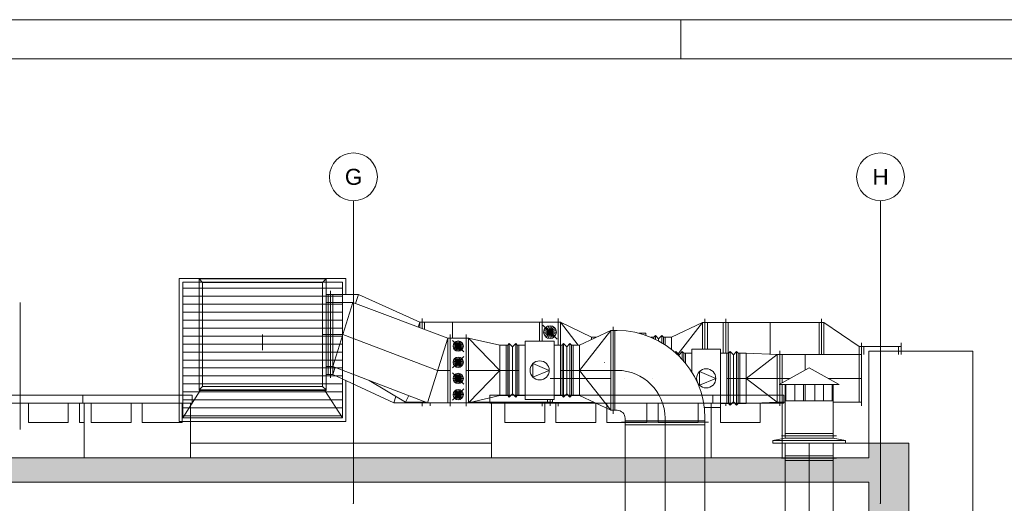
# Paper-space layout 'A-42 PRZEKRÓJ A-A' of a CAD drawing. Header units: millimetres. Extents: x 0 to 1114, y -5 to 726.
# Tile 90 of 92: x 437 to 561, y 533 to 594. Entities that reach past the tile are written whole.
import ezdxf
from ezdxf.xclip import XClip

# ---------------------------------------------------------------- set-up
doc = ezdxf.new("R2010")
doc.units = ezdxf.units.MM
doc.header["$MEASUREMENT"] = 0
doc.header["$XCLIPFRAME"] = 0
for name, pattern in [('DASHDOT', [254, 127, -63.5, 0, -63.5]), ('DASHDOTX2', [1000, 500, -250, 0, -250]), ('DASHED', [2000, 1000, -1000])]:
    doc.linetypes.add(name, pattern=pattern)
for name, color, linetype, lineweight in [('A_Arkusz_Nr_pióra__1', 7, 'Continuous', 20), ('A_strop_Nr_pióra__1', 7, 'Continuous', 20), ('A_ściany_Nr_pióra__1', 7, 'Continuous', 20)]:
    doc.layers.add(name, color=color, linetype=linetype, lineweight=lineweight)
for name, color, linetype, lineweight, true_color in [('A_Arkusz_Nr_pióra__237', 7, 'Continuous', 5, 0x343434), ('A_dach_Nr_pióra__9', 7, 'Continuous', 13, 0xadadad), ('A_osie_Nr_pióra__16', 7, 'Continuous', 5, 0x0f0f0f), ('A_osie_Nr_pióra__76', 7, 'Continuous', 5, 0x2d2d2d), ('A_sanitarne_Nr_pióra__6', 7, 'Continuous', 13, 0xa9a9a9), ('A_strop_Nr_pióra__9', 7, 'Continuous', 13, 0xadadad), ('A_widok_Nr_pióra__9', 7, 'Continuous', 13, 0xadadad)]:
    doc.layers.add(name, color=color, linetype=linetype, lineweight=lineweight, true_color=true_color)
doc.layers.add('A_schody', color=7, linetype='Continuous')
doc.styles.add('STYL_AUTOMATYCZNY_1', font='arial.ttf')

# ---------------------------------------------------------------- blocks, each defined once
blk = doc.blocks.new('Rysunek_1_1', base_point=(-1560.28, -148.91))
at = {"layer": 'A_schody', "linetype": 'Continuous', "lineweight": 0, "true_color": 0x000000}
h = blk.add_hatch(color=18, dxfattribs=at)
h.paths.add_polyline_path([(81.69, 140.93), (175.42, 140.93), (226.24, 140.93), (306.91, 140.93), (548.59, 140.93), (548.59, 244.87), (543.57, 244.87), (543.57, 243.12), (527.62, 243.12), (527.62, 243.65), (527.77, 243.65), (527.77, 244.65), (524.68, 244.65), (524.68, 245.19), (524.83, 245.19), (524.83, 246.19), (521.73, 246.19), (521.73, 246.72), (521.88, 246.72), (521.88, 247.72), (518.79, 247.72), (518.79, 248.25), (518.94, 248.25), (518.94, 249.25), (515.85, 249.25), (515.85, 249.78), (516, 249.78), (516, 250.78), (512.91, 250.78), (512.91, 251.32), (513.06, 251.32), (513.06, 252.32), (509.97, 252.32), (509.97, 252.85), (510.12, 252.85), (510.12, 253.85), (507.03, 253.85), (507.03, 254.38), (507.18, 254.38), (507.18, 255.38), (504.09, 255.38), (504.09, 255.92), (504.24, 255.92), (504.24, 256.92), (501.15, 256.92), (501.15, 257.45), (501.3, 257.45), (501.3, 258.45), (498.57, 258.45), (498.21, 258.45), (498.21, 258.98), (498.36, 258.98), (498.36, 259.98), (498.28, 259.98), (479.83, 259.98), (479.83, 286.33), (482.22, 286.33), (482.22, 290.16), (496.88, 290.16), (527.03, 274.73), (529.91, 273.25), (543.57, 273.25), (543.57, 276.2), (527.44, 276.2), (527.44, 276.73), (527.59, 276.73), (527.59, 277.73), (524.45, 277.73), (524.45, 278.26), (524.6, 278.26), (524.6, 279.26), (521.47, 279.26), (521.47, 279.78), (521.62, 279.78), (521.62, 280.78), (518.49, 280.78), (518.49, 281.31), (518.64, 281.31), (518.64, 282.31), (515.5, 282.31), (515.5, 282.84), (515.65, 282.84), (515.65, 283.84), (512.52, 283.84), (512.52, 284.37), (512.67, 284.37), (512.67, 285.37), (509.54, 285.37), (509.54, 285.89), (509.69, 285.89), (509.69, 286.89), (506.56, 286.89), (506.56, 287.42), (506.71, 287.42), (506.71, 288.42), (503.57, 288.42), (503.57, 288.95), (503.72, 288.95), (503.72, 289.95), (500.59, 289.95), (500.59, 290.48), (500.74, 290.48), (500.74, 291.48), (497.79, 291.48), (497.61, 291.48), (497.61, 292), (497.76, 292), (497.76, 293), (497.65, 293), (497.5, 293), (494.63, 293), (479.25, 293), (479.22, 293), (479.22, 319.23), (481.65, 319.23), (481.65, 323.1), (496.9, 323.1), (527.22, 307.74), (530.84, 305.9), (543.57, 305.9), (543.57, 309.21), (530.46, 309.21), (527.63, 309.21), (527.63, 309.74), (527.78, 309.74), (527.78, 310.74), (524.62, 310.74), (524.62, 311.26), (524.77, 311.26), (524.77, 312.26), (521.61, 312.26), (521.61, 312.79), (521.76, 312.79), (521.76, 313.79), (518.6, 313.79), (518.6, 314.31), (518.75, 314.31), (518.75, 315.31), (515.59, 315.31), (515.59, 315.84), (515.74, 315.84), (515.74, 316.84), (512.58, 316.84), (512.58, 317.37), (512.73, 317.37), (512.73, 318.37), (509.57, 318.37), (509.57, 318.89), (509.72, 318.89), (509.72, 319.89), (506.56, 319.89), (506.56, 320.42), (506.71, 320.42), (506.71, 321.42), (503.55, 321.42), (503.55, 321.94), (503.7, 321.94), (503.7, 322.94), (500.54, 322.94), (500.54, 323.47), (500.69, 323.47), (500.69, 324.47), (497.53, 324.47), (497.53, 324.49), (497.53, 325), (497.68, 325), (497.68, 326), (497.65, 326), (497.18, 326), (479.55, 326), (479.55, 352), (481.72, 352), (481.72, 355.95), (498.58, 355.95), (527.34, 341.14), (530.81, 339.35), (543.57, 339.35), (543.57, 342.65), (527.68, 342.65), (527.68, 343.18), (527.83, 343.18), (527.83, 344.18), (524.7, 344.18), (524.7, 344.71), (524.85, 344.71), (524.85, 345.71), (521.73, 345.71), (521.73, 346.24), (521.88, 346.24), (521.88, 347.24), (518.75, 347.24), (518.75, 347.78), (518.9, 347.78), (518.9, 348.78), (515.78, 348.78), (515.78, 349.31), (515.93, 349.31), (515.93, 350.31), (512.81, 350.31), (512.81, 350.84), (512.96, 350.84), (512.96, 351.84), (509.83, 351.84), (509.83, 352.37), (509.98, 352.37), (509.98, 353.37), (506.86, 353.37), (506.86, 353.9), (507.01, 353.9), (507.01, 354.9), (503.88, 354.9), (503.88, 355.43), (504.03, 355.43), (504.03, 356.43), (500.91, 356.43), (500.91, 356.96), (501.06, 356.96), (501.06, 357.96), (497.94, 357.96), (497.94, 357.98), (497.94, 358.49), (498.09, 358.49), (498.09, 359.49), (497.61, 359.49), (494.96, 359.49), (479.47, 359.49), (479.47, 385.72), (481.83, 385.72), (481.83, 389.49), (496.89, 389.49), (527.19, 374.44), (530.55, 372.78), (543.57, 372.78), (543.57, 375.94), (527.56, 375.94), (527.56, 376.43), (527.71, 376.43), (527.71, 377.43), (524.55, 377.43), (524.55, 377.93), (524.7, 377.93), (524.7, 378.93), (521.54, 378.93), (521.54, 379.42), (521.69, 379.42), (521.69, 380.42), (518.54, 380.42), (518.54, 380.91), (518.69, 380.91), (518.69, 381.91), (515.53, 381.91), (515.53, 382.4), (515.68, 382.4), (515.68, 383.4), (512.53, 383.4), (512.53, 383.9), (512.68, 383.9), (512.68, 384.9), (509.52, 384.9), (509.52, 385.39), (509.67, 385.39), (509.67, 386.39), (506.51, 386.39), (506.51, 386.88), (506.66, 386.88), (506.66, 387.88), (506.42, 387.88), (503.51, 387.88), (503.51, 388.38), (503.66, 388.38), (503.66, 389.38), (503.41, 389.38), (500.5, 389.38), (500.5, 389.87), (500.65, 389.87), (500.65, 390.87), (500.41, 390.87), (497.81, 390.87), (497.5, 390.87), (497.5, 391.36), (497.65, 391.36), (497.65, 392.36), (479.4, 392.36), (479.4, 418.62), (481.62, 418.62), (481.62, 422.12), (498.37, 422.12), (527.39, 407.76), (531.06, 405.94), (543.57, 405.94), (543.57, 409.28), (527.7, 409.28), (527.7, 409.76), (527.85, 409.76), (527.85, 410.76), (524.7, 410.76), (524.7, 411.25), (524.85, 411.25), (524.85, 412.25), (521.7, 412.25), (521.7, 412.73), (521.85, 412.73), (521.85, 413.73), (518.7, 413.73), (518.7, 414.22), (518.85, 414.22), (518.85, 415.22), (515.7, 415.22), (515.7, 415.7), (515.85, 415.7), (515.85, 416.7), (512.7, 416.7), (512.7, 417.19), (512.85, 417.19), (512.85, 418.19), (509.7, 418.19), (509.7, 418.67), (509.85, 418.67), (509.85, 419.67), (506.7, 419.67), (506.7, 420.16), (506.85, 420.16), (506.85, 421.16), (503.7, 421.16), (503.7, 421.64), (503.85, 421.64), (503.85, 422.64), (500.7, 422.64), (500.7, 423.13), (500.85, 423.13), (500.85, 424.13), (497.7, 424.13), (497.7, 424.61), (497.85, 424.61), (497.85, 425.61), (479.32, 425.61), (479.32, 451.77), (481.71, 451.77), (481.71, 455.54), (496.93, 455.54), (527.26, 440.79), (530.88, 439.03), (543.57, 439.03), (543.57, 442.31), (527.57, 442.31), (527.57, 442.79), (527.72, 442.79), (527.72, 443.79), (524.53, 443.79), (524.53, 444.26), (524.68, 444.26), (524.68, 445.26), (521.5, 445.26), (521.5, 445.74), (521.65, 445.74), (521.65, 446.74), (518.46, 446.74), (518.46, 447.21), (518.61, 447.21), (518.61, 448.21), (515.43, 448.21), (515.43, 448.69), (515.58, 448.69), (515.58, 449.69), (512.4, 449.69), (512.4, 450.17), (512.55, 450.17), (512.55, 451.17), (509.36, 451.17), (509.36, 451.64), (509.51, 451.64), (509.51, 452.64), (506.33, 452.64), (506.33, 453.12), (506.48, 453.12), (506.48, 454.12), (503.29, 454.12), (503.29, 454.59), (503.44, 454.59), (503.44, 455.59), (500.26, 455.59), (500.26, 456.07), (500.41, 456.07), (500.41, 457.07), (497.23, 457.07), (497.23, 457.54), (497.38, 457.54), (497.38, 458.54), (479.25, 458.54), (479.25, 484.67), (481.02, 484.67), (481.02, 488.57), (496.87, 488.57), (530.66, 472.1), (543.57, 472.1), (543.57, 475.18), (527.77, 475.18), (527.77, 475.65), (527.92, 475.65), (527.92, 476.65), (524.76, 476.65), (524.76, 477.11), (524.91, 477.11), (524.91, 478.11), (521.75, 478.11), (521.75, 478.58), (521.9, 478.58), (521.9, 479.58), (518.75, 479.58), (518.75, 480.04), (518.9, 480.04), (518.9, 481.04), (515.74, 481.04), (515.74, 481.51), (515.89, 481.51), (515.89, 482.51), (512.74, 482.51), (512.74, 482.97), (512.89, 482.97), (512.89, 483.97), (509.73, 483.97), (509.73, 484.44), (509.88, 484.44), (509.88, 485.44), (506.72, 485.44), (506.72, 485.9), (506.87, 485.9), (506.87, 486.9), (503.72, 486.9), (503.72, 487.37), (503.87, 487.37), (503.87, 488.37), (500.71, 488.37), (500.71, 488.83), (500.86, 488.83), (500.86, 489.83), (497.71, 489.83), (497.71, 490.3), (497.86, 490.3), (497.86, 491.3), (479.28, 491.3), (479.28, 517.52), (481.38, 517.52), (481.38, 521.53), (478.41, 521.53), (478.41, 524.13), (477.36, 524.13), (352.05, 524.13), (352.05, 536.09), (543.57, 536.09), (543.57, 527.84), (543.57, 524.13), (547.59, 524.13), (547.59, 521.53), (543.57, 521.53), (543.57, 517.54), (548.59, 517.54), (548.59, 540.96), (543.57, 540.96), (543.57, 539.12), (349, 539.12), (349, 564.68), (346.84, 564.68), (346.84, 562.32), (85.19, 562.32), (85.19, 564.68), (81.69, 564.68), (81.69, 553.48), (85.19, 553.48), (85.19, 558.99), (147.19, 558.99), (147.19, 524.28), (131.29, 524.28), (131.29, 520.06), (146.9, 520.06), (146.9, 517.26), (150.89, 517.26), (150.89, 491.06), (131.64, 491.06), (131.64, 491.56), (131.79, 491.56), (131.79, 492.56), (128.6, 492.56), (128.6, 493.06), (128.75, 493.06), (128.75, 494.06), (125.56, 494.06), (125.56, 494.56), (125.71, 494.56), (125.71, 495.56), (122.52, 495.56), (122.52, 496.06), (122.67, 496.06), (122.67, 497.06), (119.48, 497.06), (119.48, 497.57), (119.63, 497.57), (119.63, 498.57), (116.44, 498.57), (116.44, 499.07), (116.59, 499.07), (116.59, 500.07), (113.4, 500.07), (113.4, 500.57), (113.55, 500.57), (113.55, 501.57), (110.36, 501.57), (110.36, 502.07), (110.51, 502.07), (110.51, 503.07), (107.32, 503.07), (107.32, 503.58), (107.47, 503.58), (107.47, 504.58), (104.28, 504.58), (104.28, 505.08), (104.43, 505.08), (104.43, 506.08), (101.24, 506.08), (101.24, 506.58), (101.39, 506.58), (101.39, 507.58), (98.19, 507.58), (85.19, 507.58), (85.19, 504.38), (101.29, 504.38), (133.82, 488.31), (146.67, 488.31), (146.67, 484.26), (150.69, 484.26), (150.69, 458.21), (131.24, 458.21), (131.24, 458.69), (131.39, 458.69), (131.39, 459.69), (128.26, 459.69), (128.26, 460.17), (128.41, 460.17), (128.41, 461.17), (125.28, 461.17), (125.28, 461.66), (125.43, 461.66), (125.43, 462.66), (122.3, 462.66), (122.3, 463.14), (122.45, 463.14), (122.45, 464.14), (119.32, 464.14), (119.32, 464.63), (119.47, 464.63), (119.47, 465.63), (116.34, 465.63), (116.34, 466.11), (116.49, 466.11), (116.49, 467.11), (113.36, 467.11), (113.36, 467.59), (113.51, 467.59), (113.51, 468.59), (110.38, 468.59), (110.38, 469.08), (110.53, 469.08), (110.53, 470.08), (107.4, 470.08), (107.4, 470.56), (107.55, 470.56), (107.55, 471.56), (104.42, 471.56), (104.42, 472.05), (104.57, 472.05), (104.57, 473.05), (101.44, 473.05), (101.44, 473.53), (101.59, 473.53), (101.59, 474.53), (101.04, 474.53), (85.19, 474.53), (85.19, 471.53), (101.12, 471.53), (133.45, 455.43), (147.01, 455.43), (147.01, 451.37), (150.39, 451.37), (150.39, 425.23), (130.84, 425.23), (130.84, 425.74), (130.99, 425.74), (130.99, 426.74), (127.9, 426.74), (127.9, 427.26), (128.05, 427.26), (128.05, 428.26), (124.96, 428.26), (124.96, 428.77), (125.11, 428.77), (125.11, 429.77), (122.02, 429.77), (122.02, 430.29), (122.17, 430.29), (122.17, 431.29), (119.08, 431.29), (119.08, 431.8), (119.23, 431.8), (119.23, 432.8), (116.14, 432.8), (116.14, 433.31), (116.29, 433.31), (116.29, 434.31), (113.2, 434.31), (113.2, 434.83), (113.35, 434.83), (113.35, 435.83), (110.26, 435.83), (110.26, 436.34), (110.41, 436.34), (110.41, 437.34), (107.32, 437.34), (107.32, 437.85), (107.47, 437.85), (107.47, 438.85), (104.38, 438.85), (104.38, 439.37), (104.53, 439.37), (104.53, 440.37), (101.44, 440.37), (101.44, 440.88), (101.59, 440.88), (101.59, 441.88), (98.39, 441.88), (85.19, 441.88), (85.19, 438.63), (101.54, 438.63), (133.93, 421.96), (146.57, 421.96), (146.57, 418.07), (150.19, 418.07), (150.19, 391.96), (130.84, 391.96), (130.84, 392.47), (130.99, 392.47), (130.99, 393.47), (127.81, 393.47), (127.81, 393.98), (127.96, 393.98), (127.96, 394.98), (124.78, 394.98), (124.78, 395.49), (124.93, 395.49), (124.93, 396.49), (121.75, 396.49), (121.75, 397), (121.9, 397), (121.9, 398), (118.72, 398), (118.72, 398.51), (118.87, 398.51), (118.87, 399.51), (115.69, 399.51), (115.69, 400.02), (115.84, 400.02), (115.84, 401.02), (112.66, 401.02), (112.66, 401.54), (112.81, 401.54), (112.81, 402.54), (109.63, 402.54), (109.63, 403.05), (109.78, 403.05), (109.78, 404.05), (106.6, 404.05), (106.6, 404.56), (106.75, 404.56), (106.75, 405.56), (103.57, 405.56), (103.57, 406.07), (103.72, 406.07), (103.72, 407.07), (100.54, 407.07), (100.54, 407.58), (100.69, 407.58), (100.69, 408.58), (97.49, 408.58), (85.19, 408.58), (85.19, 405.43), (100.47, 405.43), (133.45, 388.98), (146.92, 388.98), (146.92, 385.31), (150.79, 385.31), (150.79, 358.88), (131.24, 358.88), (131.24, 359.38), (131.39, 359.38), (131.39, 360.38), (128.24, 360.38), (128.24, 360.87), (128.39, 360.87), (128.39, 361.87), (125.24, 361.87), (125.24, 362.37), (125.39, 362.37), (125.39, 363.37), (122.24, 363.37), (122.24, 363.86), (122.39, 363.86), (122.39, 364.86), (119.24, 364.86), (119.24, 365.36), (119.39, 365.36), (119.39, 366.36), (116.24, 366.36), (116.24, 366.85), (116.39, 366.85), (116.39, 367.85), (113.24, 367.85), (113.24, 368.35), (113.39, 368.35), (113.39, 369.35), (110.24, 369.35), (110.24, 369.84), (110.39, 369.84), (110.39, 370.84), (107.24, 370.84), (107.24, 371.34), (107.39, 371.34), (107.39, 372.34), (104.24, 372.34), (104.24, 372.84), (104.39, 372.84), (104.39, 373.84), (101.24, 373.84), (101.24, 374.33), (101.39, 374.33), (101.39, 375.33), (98.19, 375.33), (85.19, 375.33), (85.19, 372.33), (100.9, 372.33), (134.25, 355.71), (146.74, 355.71), (146.74, 352.14), (150.69, 352.14), (150.69, 325.91), (150.49, 325.91), (131.14, 325.91), (131.14, 326.41), (131.29, 326.41), (131.29, 327.41), (128.16, 327.41), (128.16, 327.91), (128.31, 327.91), (128.31, 328.91), (125.18, 328.91), (125.18, 329.41), (125.33, 329.41), (125.33, 330.41), (122.2, 330.41), (122.2, 330.91), (122.35, 330.91), (122.35, 331.91), (119.22, 331.91), (119.22, 332.42), (119.37, 332.42), (119.37, 333.42), (116.24, 333.42), (116.24, 333.92), (116.39, 333.92), (116.39, 334.92), (113.26, 334.92), (113.26, 335.42), (113.41, 335.42), (113.41, 336.42), (110.28, 336.42), (110.28, 336.92), (110.43, 336.92), (110.43, 337.92), (107.3, 337.92), (107.3, 338.43), (107.45, 338.43), (107.45, 339.43), (104.32, 339.43), (104.32, 339.93), (104.47, 339.93), (104.47, 340.93), (101.34, 340.93), (101.34, 341.43), (101.49, 341.43), (101.49, 342.43), (98.29, 342.43), (85.19, 342.43), (85.19, 339.23), (101.38, 339.23), (134.06, 322.76), (146.54, 322.76), (146.54, 319.07), (150.49, 319.07), (150.49, 292.86), (130.89, 292.86), (130.84, 292.86), (130.84, 293.32), (130.99, 293.32), (130.99, 294.32), (127.88, 294.32), (127.88, 294.79), (128.03, 294.79), (128.03, 295.79), (124.92, 295.79), (124.92, 296.25), (125.07, 296.25), (125.07, 297.25), (121.96, 297.25), (121.96, 297.72), (122.11, 297.72), (122.11, 298.72), (119, 298.72), (119, 299.19), (119.15, 299.19), (119.15, 300.19), (116.04, 300.19), (116.04, 300.65), (116.19, 300.65), (116.19, 301.65), (113.08, 301.65), (113.08, 302.12), (113.23, 302.12), (113.23, 303.12), (110.12, 303.12), (110.12, 303.58), (110.27, 303.58), (110.27, 304.58), (107.16, 304.58), (107.16, 305.05), (107.31, 305.05), (107.31, 306.05), (104.2, 306.05), (104.2, 306.51), (104.35, 306.51), (104.35, 307.51), (101.24, 307.51), (101.24, 307.98), (101.39, 307.98), (101.39, 308.98), (98.19, 308.98), (85.19, 308.98), (85.19, 306.13), (100.66, 306.13), (132.66, 290.28), (147, 290.28), (147, 286.28), (150.79, 286.28), (150.89, 286.28), (150.89, 260.08), (150.79, 260.08), (131.54, 260.08), (131.54, 260.54), (131.69, 260.54), (131.69, 261.54), (128.51, 261.54), (128.51, 262), (128.66, 262), (128.66, 263), (125.48, 263), (125.48, 263.46), (125.63, 263.46), (125.63, 264.46), (122.45, 264.46), (122.45, 264.92), (122.6, 264.92), (122.6, 265.92), (119.42, 265.92), (119.42, 266.38), (119.57, 266.38), (119.57, 267.38), (116.39, 267.38), (116.39, 267.84), (116.54, 267.84), (116.54, 268.84), (113.36, 268.84), (113.36, 269.29), (113.51, 269.29), (113.51, 270.29), (110.33, 270.29), (110.33, 270.75), (110.48, 270.75), (110.48, 271.75), (107.3, 271.75), (107.3, 272.21), (107.45, 272.21), (107.45, 273.21), (104.27, 273.21), (104.27, 273.67), (104.42, 273.67), (104.42, 274.67), (101.24, 274.67), (101.24, 275.13), (101.39, 275.13), (101.39, 276.13), (98.19, 276.13), (85.19, 276.13), (85.19, 276.28), (81.69, 276.28), (81.69, 161.08)])
h.paths.add_polyline_path([(85.19, 241.08), (99.89, 241.08), (133.69, 224.18), (146.85, 224.18), (146.85, 220.61), (150.59, 220.61), (150.59, 194.08), (134.19, 194.08), (130.99, 194.08), (130.84, 194.08), (130.84, 194.58), (130.99, 194.58), (130.99, 195.58), (127.87, 195.58), (127.87, 196.08), (128.02, 196.08), (128.02, 197.08), (124.9, 197.08), (124.9, 197.58), (125.05, 197.58), (125.05, 198.58), (121.93, 198.58), (121.93, 199.08), (122.08, 199.08), (122.08, 200.08), (118.96, 200.08), (118.96, 200.58), (119.11, 200.58), (119.11, 201.58), (115.99, 201.58), (115.99, 202.08), (116.14, 202.08), (116.14, 203.08), (113.02, 203.08), (113.02, 203.58), (113.17, 203.58), (113.17, 204.58), (110.05, 204.58), (110.05, 205.08), (110.2, 205.08), (110.2, 206.08), (107.08, 206.08), (107.08, 206.58), (107.23, 206.58), (107.23, 207.58), (104.11, 207.58), (104.11, 208.08), (104.26, 208.08), (104.26, 209.08), (101.14, 209.08), (101.14, 209.58), (101.29, 209.58), (101.29, 210.58), (85.69, 210.58), (85.19, 210.58)], flags=0)
h.paths.add_polyline_path([(85.19, 207.48), (100.98, 207.48), (134.05, 190.78), (147.29, 190.78), (147.29, 187.31), (150.69, 187.31), (150.69, 161.08), (129.14, 161.08), (129.14, 161.71), (129.29, 161.71), (129.29, 162.71), (126.2, 162.71), (126.2, 163.34), (126.35, 163.34), (126.35, 164.34), (123.26, 164.34), (123.26, 164.97), (123.41, 164.97), (123.41, 165.97), (120.31, 165.97), (120.31, 166.6), (120.46, 166.6), (120.46, 167.6), (117.37, 167.6), (117.37, 168.23), (117.52, 168.23), (117.52, 169.23), (114.42, 169.23), (114.42, 169.86), (114.57, 169.86), (114.57, 170.86), (111.48, 170.86), (111.48, 171.49), (111.63, 171.49), (111.63, 172.49), (108.53, 172.49), (108.53, 173.12), (108.68, 173.12), (108.68, 174.12), (105.59, 174.12), (105.59, 174.75), (105.74, 174.75), (105.74, 175.75), (102.64, 175.75), (102.64, 176.38), (102.79, 176.38), (102.79, 177.38), (99.59, 177.38), (85.69, 177.38), (85.19, 177.38)], flags=0)
h.paths.add_polyline_path([(98.19, 243.58), (85.19, 243.58), (85.19, 273.58), (100.05, 273.58), (134.11, 257.18), (146.86, 257.18), (146.86, 253.58), (150.79, 253.58), (150.79, 227.08), (131.24, 227.08), (131.24, 227.58), (131.39, 227.58), (131.39, 228.58), (128.24, 228.58), (128.24, 229.08), (128.39, 229.08), (128.39, 230.08), (125.24, 230.08), (125.24, 230.58), (125.39, 230.58), (125.39, 231.58), (122.24, 231.58), (122.24, 232.08), (122.39, 232.08), (122.39, 233.08), (119.24, 233.08), (119.24, 233.58), (119.39, 233.58), (119.39, 234.58), (116.24, 234.58), (116.24, 235.08), (116.39, 235.08), (116.39, 236.08), (113.24, 236.08), (113.24, 236.58), (113.39, 236.58), (113.39, 237.58), (110.24, 237.58), (110.24, 238.08), (110.39, 238.08), (110.39, 239.08), (107.24, 239.08), (107.24, 239.58), (107.39, 239.58), (107.39, 240.58), (104.24, 240.58), (104.24, 241.08), (104.39, 241.08), (104.39, 242.08), (101.24, 242.08), (101.24, 242.58), (101.39, 242.58), (101.39, 243.58)], flags=0)
h.paths.add_polyline_path([(172.92, 149.06), (153.25, 149.06), (153.25, 526.59), (172.92, 526.59)], flags=0)
h.paths.add_polyline_path([(153.25, 529.13), (153.25, 540.02), (153.25, 558.99), (197.91, 558.99), (197.91, 529.13), (175.42, 529.13)], flags=0)
h.paths.add_polyline_path([(175.42, 458.36), (175.42, 487.9), (224.74, 487.9), (224.74, 479.36), (226.24, 479.36), (226.24, 491.06), (175.42, 491.06), (175.42, 520.92), (224.74, 520.92), (224.74, 512.06), (226.24, 512.06), (226.24, 526.76), (254.32, 526.76), (254.32, 149.06), (226.24, 149.06), (226.24, 161.08), (175.42, 161.08), (175.42, 190.72), (224.74, 190.72), (224.74, 182.08), (226.24, 182.08), (226.24, 194.08), (175.42, 194.08), (175.42, 223.9), (224.74, 223.9), (224.74, 215.08), (226.24, 215.08), (226.24, 227.08), (175.42, 227.08), (175.42, 257.09), (224.74, 257.09), (224.74, 248.08), (226.24, 248.08), (226.24, 260.08), (175.42, 260.08), (175.42, 289.86), (224.74, 289.86), (224.74, 281.08), (226.24, 281.08), (226.24, 292.86), (175.42, 292.86), (175.42, 322.88), (224.74, 322.88), (224.74, 313.86), (226.24, 313.86), (226.24, 325.91), (175.42, 325.91), (175.42, 355.9), (224.74, 355.9), (224.74, 346.91), (226.24, 346.91), (226.24, 359.08), (175.42, 359.08), (175.42, 388.92), (224.74, 388.92), (224.74, 380.08), (226.24, 380.08), (226.24, 392.16), (175.42, 392.16), (175.42, 421.86), (224.74, 421.86), (224.74, 413.16), (226.24, 413.16), (226.24, 425.38), (175.42, 425.38), (175.42, 454.88), (224.74, 454.88), (224.74, 446.38), (226.24, 446.38), (226.24, 458.36)], flags=0)
h.paths.add_polyline_path([(224.74, 529.13), (198.91, 529.13), (198.91, 558.99), (214.55, 558.99), (214.55, 554.43), (218.28, 554.43), (218.28, 558.99), (280.42, 558.99), (280.42, 554.43), (284.06, 554.43), (284.06, 558.99), (332.8, 558.99), (346.12, 558.99), (346.12, 552.48), (347.03, 552.48), (347.03, 524.13), (332.8, 524.13), (311.06, 524.13), (311.06, 529.13), (305.41, 529.13), (256.33, 529.13), (254.83, 529.13), (226.24, 529.13)], flags=0)
h.paths.add_polyline_path([(255.71, 227.08), (255.71, 253.58), (259.47, 253.58), (259.47, 256.49), (278.97, 256.49), (278.97, 253.58), (283.32, 253.58), (283.32, 248.08), (285.05, 248.08), (285.05, 260.08), (256.32, 260.08), (255.82, 260.08), (255.82, 286.36), (258.69, 286.36), (258.69, 289.27), (279.28, 289.27), (279.28, 286.36), (283.25, 286.36), (283.25, 281.08), (285.05, 281.08), (285.05, 292.86), (256.32, 292.86), (255.82, 292.86), (255.82, 319.07), (258.34, 319.07), (258.34, 322.26), (279.15, 322.26), (279.15, 319.07), (283.63, 319.07), (283.63, 313.86), (285.05, 313.86), (285.05, 325.91), (256.32, 325.91), (255.82, 325.91), (255.82, 352.14), (258.28, 352.14), (258.28, 355.42), (279.13, 355.42), (279.13, 352.14), (283.5, 352.14), (283.5, 346.91), (285.05, 346.91), (285.05, 359.08), (256.32, 359.08), (255.82, 359.08), (255.82, 385.31), (258.57, 385.31), (258.57, 388.57), (279.59, 388.57), (279.59, 385.31), (283.49, 385.31), (283.49, 380.08), (285.05, 380.08), (285.05, 392.16), (256.32, 392.16), (255.82, 392.16), (255.82, 418.07), (258.52, 418.07), (258.52, 421.67), (279.29, 421.67), (279.29, 418.07), (283.49, 418.07), (283.49, 413.16), (285.05, 413.16), (285.05, 425.38), (256.32, 425.38), (255.82, 425.38), (255.82, 451.37), (258.1, 451.37), (258.1, 455.5), (279.81, 455.5), (279.81, 451.37), (283.57, 451.37), (283.57, 446.38), (285.05, 446.38), (285.05, 458.36), (256.32, 458.36), (255.82, 458.36), (255.82, 484.21), (258.7, 484.21), (258.7, 488.31), (279.6, 488.31), (279.58, 484.21), (283.57, 484.21), (283.57, 479.36), (285.05, 479.36), (285.05, 491.06), (256.32, 491.06), (255.82, 491.06), (255.82, 517.23), (258.69, 517.23), (258.69, 519.53), (258.69, 521.33), (255.92, 521.33), (255.92, 528.13), (283.47, 528.13), (283.47, 521.33), (279.54, 521.33), (279.54, 517.23), (283.67, 517.23), (283.67, 512.06), (285.05, 512.06), (285.05, 527.63), (305.41, 527.63), (305.41, 149.06), (285.05, 149.06), (285.05, 161.08), (256.32, 161.08), (255.82, 161.08), (255.82, 187.58), (258.38, 187.58), (258.38, 190.68), (279.82, 190.68), (279.82, 187.58), (283.47, 187.58), (283.47, 182.08), (285.05, 182.08), (285.05, 194.08), (256.32, 194.08), (255.82, 194.08), (255.82, 220.58), (258.43, 220.58), (258.43, 223.49), (279.3, 223.49), (279.3, 220.58), (283.41, 220.58), (283.41, 215.08), (285.05, 215.08), (285.05, 227.08), (256.21, 227.08)], flags=0)
h.paths.add_polyline_path([(306.91, 289.83), (477.36, 289.83), (477.36, 260.08), (306.91, 260.08)], flags=0)
h.paths.add_polyline_path([(458.1, 161.08), (306.91, 161.08), (306.91, 190.96), (458.1, 190.96)], flags=0)
h.paths.add_polyline_path([(306.91, 458.36), (306.91, 488.03), (477.36, 488.03), (477.36, 458.36)], flags=0)
h.paths.add_polyline_path([(306.91, 425.38), (306.91, 455.33), (477.36, 455.33), (477.36, 425.38)], flags=0)
h.paths.add_polyline_path([(477.36, 392.16), (306.91, 392.16), (306.91, 422.35), (477.36, 422.35), (477.36, 392.36)], flags=0)
h.paths.add_polyline_path([(477.36, 491.06), (306.91, 491.06), (306.91, 521.06), (477.36, 521.06)], flags=0)
h.paths.add_polyline_path([(306.91, 193.88), (306.91, 224.05), (477.36, 224.05), (477.36, 193.88), (458.1, 193.88)], flags=0)
h.paths.add_polyline_path([(306.91, 325.91), (306.91, 356.05), (477.36, 356.05), (477.36, 325.91)], flags=0)
h.paths.add_polyline_path([(306.91, 389.13), (477.36, 389.13), (477.36, 359.08), (306.91, 359.08)], flags=0)
h.paths.add_polyline_path([(477.36, 292.86), (306.91, 292.86), (306.91, 322.88), (477.36, 322.88)], flags=0)
h.paths.add_polyline_path([(306.91, 257.05), (477.36, 257.05), (477.36, 227.08), (306.91, 227.08)], flags=0)
h.paths.add_polyline_path([(460.1, 161.23), (459.6, 161.23), (459.6, 190.96), (477.36, 190.96), (477.36, 187.48), (482.01, 187.48), (482.01, 190.96), (498.34, 190.96), (519.45, 181.16), (521.35, 180.28), (521.35, 179.78), (543.57, 179.78), (543.57, 161.23)], flags=0)
h.paths.add_polyline_path([(479.75, 220.55), (482.08, 220.55), (482.08, 224.3), (496.97, 224.3), (527.25, 209.23), (530.88, 207.42), (543.57, 207.42), (543.57, 182.78), (522.45, 182.78), (519.68, 182.78), (519.68, 184.16), (516.69, 184.16), (516.69, 185.55), (513.7, 185.55), (513.7, 186.94), (510.71, 186.94), (510.71, 188.33), (507.72, 188.33), (507.72, 189.72), (504.73, 189.72), (504.73, 191.1), (501.74, 191.1), (501.74, 192.49), (498.75, 192.49), (498.75, 193.88), (497.56, 193.88), (479.75, 193.88)], flags=0)
h.paths.add_polyline_path([(479.83, 253.05), (481.98, 253.05), (481.98, 256.78), (498.16, 256.78), (527.18, 241.65), (528.4, 241.02), (529.44, 241.02), (543.57, 241.02), (543.57, 210.76), (530.48, 210.76), (527.73, 210.76), (527.73, 211.24), (527.88, 211.24), (527.88, 212.24), (524.74, 212.24), (524.74, 212.71), (524.89, 212.71), (524.89, 213.71), (521.75, 213.71), (521.75, 214.19), (521.9, 214.19), (521.9, 215.19), (518.77, 215.19), (518.77, 215.67), (518.92, 215.67), (518.92, 216.67), (515.78, 216.67), (515.78, 217.14), (515.93, 217.14), (515.93, 218.14), (512.79, 218.14), (512.79, 218.62), (512.94, 218.62), (512.94, 219.62), (509.8, 219.62), (509.8, 220.09), (509.95, 220.09), (509.95, 221.09), (506.82, 221.09), (506.82, 221.57), (506.97, 221.57), (506.97, 222.57), (503.83, 222.57), (503.83, 223.05), (503.98, 223.05), (503.98, 224.05), (500.84, 224.05), (500.84, 224.52), (500.99, 224.52), (500.99, 225.52), (497.99, 225.52), (497.86, 225.52), (497.86, 226), (498.01, 226), (498.01, 227), (497.6, 227), (479.83, 227)], flags=0)
at = {"layer": 'A_dach_Nr_pióra__9', "color": 253, "linetype": 'Continuous', "lineweight": 13, "true_color": 0xadadad}
for p, q in [((458.82, 546.96), (429.22, 546.96)), ((445.12, 546.96), (445.12, 545.96)), ((458.82, 546.96), (458.82, 545.96)), ((496.12, 546.96), (532.92, 546.96)), ((496.12, 546.96), (496.12, 545.96)), ((524.02, 546.96), (524.02, 545.96)), ((532.92, 546.96), (532.92, 545.96)), ((458.82, 545.96), (429.22, 545.96)), ((445.32, 545.96), (445.32, 539.12)), ((458.62, 545.96), (458.62, 539.12)), ((496.12, 545.96), (532.92, 545.96)), ((496.32, 545.96), (496.32, 539.12)), ((523.82, 545.96), (523.82, 539.12)), ((532.72, 545.96), (532.72, 539.12))]:
    blk.add_line(p, q, dxfattribs=at)
at = {"layer": 'A_dach_Nr_pióra__9', "color": 253, "linetype": 'Continuous', "lineweight": 13, "true_color": 0xadadad, "flags": 128}
for points in [[(438.32, 545.96), (443.32, 545.96), (443.32, 543.56), (438.32, 543.56)], [(446.17, 545.96), (451.17, 545.96), (451.17, 543.56), (446.17, 543.56)], [(452.57, 545.96), (457.57, 545.96), (457.57, 543.56), (452.57, 543.56)], [(497.97, 545.96), (502.97, 545.96), (502.97, 543.56), (497.97, 543.56)], [(504.37, 545.96), (509.37, 545.96), (509.37, 543.56), (504.37, 543.56)], [(510.77, 545.96), (515.77, 545.96), (515.77, 543.56), (510.77, 543.56)], [(517.17, 545.96), (522.17, 545.96), (522.17, 543.56), (517.17, 543.56)], [(524.97, 545.96), (529.97, 545.96), (529.97, 543.56), (524.97, 543.56)]]:
    blk.add_lwpolyline(points, close=True, dxfattribs=at)
blk.add_lwpolyline([(445.32, 543.56), (444.72, 543.56), (444.72, 545.96), (445.32, 545.96)], dxfattribs=at)
at = {"layer": 'A_osie_Nr_pióra__16', "color": 250, "linetype": 'DASHDOTX2', "lineweight": 5, "true_color": 0x0f0f0f}
for p, q in [((479.02, 533.43), (479.02, 571.32)), ((545.02, 533.43), (545.02, 571.32))]:
    blk.add_line(p, q, dxfattribs=at)
for p in [(479.02, 533.43), (479.02, 533.43), (545.02, 533.43), (545.02, 533.43)]:
    blk.add_point(p, dxfattribs=at)
at = {"layer": 'A_osie_Nr_pióra__76', "color": 250, "linetype": 'Continuous', "lineweight": 5, "true_color": 0x2d2d2d}
for centre in [(479.02, 574.32), (545.02, 574.32)]:
    blk.add_circle(centre, 3, dxfattribs=at)
at = {"layer": 'A_sanitarne_Nr_pióra__6', "color": 253, "linetype": 'Continuous', "lineweight": 13, "true_color": 0xa9a9a9}
for p, q in [((457.19, 543.68), (457.19, 561.58)), ((457.19, 561.58), (478.09, 561.58)), ((459.69, 561.58), (459.74, 561.53)), ((459.69, 547.58), (459.69, 561.58)), ((459.69, 561.53), (460.14, 561.08)), ((475.59, 561.53), (459.69, 561.53)), ((460.14, 548.08), (460.14, 561.08)), ((475.14, 561.08), (460.14, 561.08)), ((475.59, 561.53), (475.14, 561.08)), ((475.14, 548.08), (475.14, 561.08)), ((475.59, 561.58), (475.54, 561.53)), ((475.59, 547.58), (475.59, 561.58)), ((478.09, 561.58), (478.09, 559.58)), ((476.14, 560.03), (476.14, 549.13)), ((437.31, 558.58), (437.31, 542.68)), ((475.59, 559.58), (479.65, 559.58)), ((475.59, 558.58), (478.94, 558.58)), ((475.84, 559.58), (475.84, 549.58)), ((476.44, 559.58), (476.44, 549.58)), ((476.44, 550.58), (478.94, 558.58)), ((478.94, 558.58), (490.84, 554.13)), ((479.29, 558.45), (479.65, 559.58)), ((479.65, 559.58), (487.34, 556.13)), ((487.14, 555.51), (487.34, 556.13)), ((487.34, 556.13), (487.34, 555.44)), ((487.34, 556.13), (504.94, 556.13)), ((487.64, 555.33), (487.64, 556.58)), ((487.94, 555.22), (487.94, 556.13)), ((491.41, 556.13), (491.41, 554.13)), ((502.34, 553.73), (502.34, 556.13)), ((502.64, 556.58), (502.64, 553.73)), ((504.64, 556.58), (504.64, 553.23)), ((507.18, 553.23), (504.94, 556.13)), ((504.94, 556.13), (508.84, 554.23)), ((504.94, 546.93), (504.94, 556.13)), ((518.84, 554.23), (522.74, 556.08)), ((522.74, 556.08), (519.67, 552.15)), ((522.74, 556.08), (522.74, 552.73)), ((522.74, 556.08), (537.94, 556.08)), ((523.04, 552.73), (523.04, 556.53)), ((523.34, 552.73), (523.34, 556.08)), ((525.34, 552.23), (525.34, 556.08)), ((525.64, 552.23), (525.64, 556.53)), ((525.94, 552.23), (525.94, 556.08)), ((531.2, 556.08), (531.2, 552.12)), ((537.34, 552.08), (537.34, 556.08)), ((537.64, 552.08), (537.64, 556.53)), ((537.94, 556.08), (542.34, 553.08)), ((537.94, 556.08), (537.94, 552.08)), ((502.74, 555.76), (504.53, 553.98)), ((504.44, 554.87), (502.83, 554.87)), ((504.41, 554.62), (502.87, 555.12)), ((504.41, 555.12), (502.87, 554.62)), ((504.29, 554.39), (502.98, 555.34)), ((504.29, 555.34), (502.98, 554.39)), ((504.11, 554.21), (503.16, 555.52)), ((504.11, 555.52), (503.16, 554.21)), ((503.89, 554.1), (503.39, 555.64)), ((503.89, 555.64), (503.39, 554.1)), ((503.64, 554.06), (503.64, 555.68)), ((507.34, 553.23), (511.24, 555.08)), ((511.24, 555.08), (507.34, 550.08)), ((512.04, 555.08), (511.24, 555.08)), ((511.24, 555.08), (511.24, 545.08)), ((511.54, 544.63), (511.54, 555.53)), ((511.74, 555.08), (511.74, 545.08)), ((488.31, 546.03), (490.84, 554.13)), ((490.84, 554.13), (493.44, 554.13)), ((490.84, 554.13), (490.84, 546.03)), ((491.14, 554.58), (491.14, 545.58)), ((491.42, 553.83), (492.85, 552.4)), ((492.52, 552.59), (491.76, 553.64)), ((492.52, 553.64), (491.76, 552.59)), ((492.34, 552.5), (491.94, 553.73)), ((492.34, 553.73), (491.94, 552.5)), ((492.14, 552.47), (492.14, 553.77)), ((493.14, 554.58), (493.14, 545.58)), ((497.34, 550.08), (493.44, 554.13)), ((493.44, 554.13), (497.34, 553.23)), ((493.44, 546.03), (493.44, 554.13)), ((500.54, 553.73), (500.54, 546.43)), ((500.54, 553.73), (504.14, 553.73)), ((504.14, 553.73), (504.14, 546.43)), ((508.84, 553.94), (508.84, 554.23)), ((508.84, 554.23), (509.45, 554.23)), ((514.79, 554.73), (515.64, 554.73)), ((515.64, 554.73), (515.64, 554.47)), ((516.28, 554.23), (516.64, 554.23)), ((516.44, 554.16), (516.44, 554.23)), ((516.64, 554.23), (516.84, 554.43)), ((516.64, 554.23), (516.64, 554.07)), ((516.84, 554.43), (517.24, 554.03)), ((516.84, 554.43), (516.84, 553.98)), ((517.24, 554.03), (517.64, 554.43)), ((517.24, 554.03), (517.24, 553.77)), ((517.64, 554.43), (517.84, 554.23)), ((517.64, 554.43), (517.64, 553.55)), ((517.84, 554.23), (518.84, 554.23)), ((517.84, 554.23), (517.84, 553.43)), ((518.04, 554.23), (518.04, 553.3)), ((518.84, 554.23), (518.84, 552.73)), ((492.78, 553.12), (491.49, 553.12)), ((492.75, 552.92), (491.52, 553.32)), ((492.75, 553.32), (491.52, 552.92)), ((492.66, 552.74), (491.61, 553.5)), ((492.66, 553.5), (491.61, 552.74)), ((497.34, 546.93), (497.34, 553.23)), ((498.34, 553.23), (497.34, 553.23)), ((498.14, 553.23), (498.14, 546.93)), ((498.34, 553.23), (498.54, 553.43)), ((498.34, 546.93), (498.34, 553.23)), ((498.54, 546.73), (498.54, 553.43)), ((498.54, 553.43), (498.94, 553.03)), ((498.94, 553.03), (499.34, 553.43)), ((498.94, 547.13), (498.94, 553.03)), ((499.34, 546.73), (499.34, 553.43)), ((499.34, 553.43), (499.54, 553.23)), ((499.54, 553.23), (500.54, 553.23)), ((499.54, 546.93), (499.54, 553.23)), ((499.74, 546.93), (499.74, 553.23)), ((504.14, 553.23), (505.14, 553.23)), ((504.53, 553.24), (504.52, 553.23)), ((505.14, 553.23), (505.34, 553.43)), ((505.14, 553.23), (505.14, 546.93)), ((505.34, 553.43), (505.74, 553.03)), ((505.34, 553.43), (505.34, 546.73)), ((505.74, 553.03), (506.14, 553.43)), ((505.74, 553.03), (505.74, 547.13)), ((506.14, 553.43), (506.34, 553.23)), ((506.14, 553.43), (506.14, 546.73)), ((506.34, 553.23), (507.34, 553.23)), ((506.34, 553.23), (506.34, 546.93)), ((506.54, 546.93), (506.54, 553.23)), ((507.34, 553.23), (507.34, 546.93)), ((519.3, 552.34), (519.4, 552.43)), ((519.4, 552.26), (519.4, 552.43)), ((519.4, 552.43), (519.8, 552.03)), ((519.8, 552.03), (520.2, 552.43)), ((520.2, 551.46), (520.2, 552.43)), ((520.2, 552.43), (520.4, 552.23)), ((521.4, 552.73), (521.4, 549.86)), ((521.4, 552.73), (525, 552.73)), ((525, 552.73), (525, 545.43)), ((526, 552.23), (526.2, 552.43)), ((526.2, 552.43), (526.6, 552.03)), ((526.2, 552.43), (526.2, 545.73)), ((526.6, 552.03), (527, 552.43)), ((527, 552.43), (527.2, 552.23)), ((527, 552.43), (527, 545.73)), ((532.4, 548.37), (532.4, 552.53)), ((542.34, 553.08), (547.59, 553.08)), ((542.34, 553.08), (542.34, 546.08)), ((542.64, 553.53), (542.64, 545.63)), ((542.94, 553.08), (542.94, 552.08)), ((547.29, 553.08), (547.29, 552.08)), ((547.59, 553.53), (547.59, 552.08)), ((492.85, 551.81), (491.42, 550.38)), ((492.75, 550.89), (491.52, 551.29)), ((492.75, 551.29), (491.52, 550.89)), ((492.66, 550.71), (491.61, 551.47)), ((492.66, 551.47), (491.61, 550.71)), ((492.52, 550.57), (491.76, 551.62)), ((492.52, 551.62), (491.76, 550.57)), ((492.34, 550.48), (491.94, 551.71)), ((492.34, 551.71), (491.94, 550.48)), ((492.14, 550.45), (492.14, 551.74)), ((519.8, 551.88), (519.8, 552.03)), ((520.4, 552.23), (521.4, 552.23)), ((520.4, 551.23), (520.4, 552.23)), ((520.6, 552.23), (520.6, 550.99)), ((525, 552.23), (526, 552.23)), ((525.8, 545.93), (525.8, 552.23)), ((526, 552.23), (526, 545.93)), ((526.6, 552.03), (526.6, 546.13)), ((527.2, 552.23), (528.2, 552.23)), ((527.2, 552.23), (527.2, 545.93)), ((527.4, 552.23), (527.4, 545.93)), ((528.2, 552.23), (532.1, 552.08)), ((528.2, 552.23), (528.2, 545.93)), ((532.1, 552.08), (528.2, 549.08)), ((532.1, 552.08), (532.1, 546.08)), ((542.64, 552.08), (532.1, 552.08)), ((532.7, 548.53), (532.7, 552.08)), ((535.6, 552.08), (535.6, 550.12)), ((476.44, 550.58), (475.59, 550.58)), ((476.44, 550.58), (488.31, 546.03)), ((476.44, 549.58), (476.72, 550.47)), ((492.78, 551.09), (491.49, 551.09)), ((493.44, 546.03), (497.34, 550.08)), ((503.54, 550.08), (501.49, 550.93)), ((501.49, 550.93), (501.49, 549.23)), ((501.49, 549.23), (503.54, 550.08)), ((507.34, 550.08), (511.24, 545.08)), ((524.4, 549.08), (522.35, 549.93)), ((522.35, 549.93), (522.35, 548.23)), ((532.33, 548.33), (536.08, 550.38)), ((539.83, 548.33), (536.08, 550.38)), ((476.44, 549.58), (475.59, 549.58)), ((476.44, 549.58), (484.09, 546.03)), ((478.09, 548.82), (478.09, 543.68)), ((485.56, 546.08), (481, 548.83)), ((491.42, 549.78), (492.85, 548.35)), ((492.78, 549.07), (491.49, 549.07)), ((492.75, 548.87), (491.52, 549.27)), ((492.75, 549.27), (491.52, 548.87)), ((492.66, 548.69), (491.61, 549.45)), ((492.66, 549.45), (491.61, 548.69)), ((492.52, 548.54), (491.76, 549.59)), ((492.52, 549.59), (491.76, 548.54)), ((492.34, 548.45), (491.94, 549.68)), ((492.34, 549.68), (491.94, 548.45)), ((492.14, 548.42), (492.14, 549.72)), ((522.35, 548.23), (524.4, 549.08)), ((532.1, 546.08), (528.2, 549.08)), ((457.64, 544.13), (459.85, 547.58)), ((460.14, 548.08), (459.69, 547.63)), ((459.74, 547.63), (459.69, 547.58)), ((459.69, 547.63), (475.59, 547.63)), ((475.59, 547.58), (459.69, 547.58)), ((475.14, 548.08), (460.14, 548.08)), ((475.59, 547.63), (475.14, 548.08)), ((475.43, 547.58), (477.64, 544.13)), ((475.59, 547.58), (475.54, 547.63)), ((492.85, 547.76), (491.42, 546.33)), ((492.52, 546.52), (491.76, 547.57)), ((492.52, 547.57), (491.76, 546.52)), ((492.34, 546.43), (491.94, 547.66)), ((492.34, 547.66), (491.94, 546.43)), ((492.14, 546.4), (492.14, 547.69)), ((539.83, 548.33), (532.33, 548.33)), ((532.4, 545.63), (532.4, 548.33)), ((532.7, 546.08), (532.7, 548.33)), ((533.08, 548.33), (533.08, 541.58)), ((533.18, 546.28), (533.18, 548.33)), ((534.28, 546.28), (534.28, 548.33)), ((535.38, 546.28), (535.38, 548.33)), ((535.6, 548.33), (535.6, 546.28)), ((536.78, 546.28), (536.78, 548.33)), ((537.88, 546.28), (537.88, 548.33)), ((538.98, 546.28), (538.98, 548.33)), ((539.08, 541.58), (539.08, 548.33)), ((484.09, 546.03), (484.35, 546.81)), ((485.96, 546.93), (485.56, 546.08)), ((492.78, 547.04), (491.49, 547.04)), ((492.75, 546.84), (491.52, 547.24)), ((492.75, 547.24), (491.52, 546.84)), ((492.66, 546.66), (491.61, 547.42)), ((492.66, 547.42), (491.61, 546.66)), ((493.44, 546.03), (497.34, 546.93)), ((498.34, 546.93), (497.34, 546.93)), ((498.54, 546.73), (498.34, 546.93)), ((498.94, 547.13), (498.54, 546.73)), ((499.34, 546.73), (498.94, 547.13)), ((499.54, 546.93), (499.34, 546.73)), ((500.54, 546.93), (499.54, 546.93)), ((500.54, 546.43), (504.14, 546.43)), ((503.34, 546.08), (503.34, 546.43)), ((503.64, 545.63), (503.64, 546.43)), ((503.94, 546.43), (503.94, 546.08)), ((505.14, 546.93), (504.14, 546.93)), ((505.34, 546.73), (505.14, 546.93)), ((505.74, 547.13), (505.34, 546.73)), ((506.14, 546.73), (505.74, 547.13)), ((506.34, 546.93), (506.14, 546.73)), ((506.34, 546.93), (507.34, 546.93)), ((511.24, 545.08), (507.34, 546.93)), ((539.08, 546.28), (533.08, 546.28)), ((484.09, 546.03), (504.94, 546.03)), ((488.18, 546.08), (485.56, 546.08)), ((487.34, 546.08), (487.34, 546.03)), ((487.64, 545.58), (487.64, 546.08)), ((487.94, 546.03), (487.94, 546.08)), ((488.64, 545.63), (488.64, 546.03)), ((493.65, 546.08), (503.94, 546.08)), ((502.34, 546.03), (502.34, 546.08)), ((502.64, 546.08), (502.64, 545.58)), ((503.94, 546.08), (509.2, 546.05)), ((504.64, 546.08), (504.64, 545.58)), ((504.94, 546.03), (505.03, 546.07)), ((504.94, 546.03), (504.97, 546.07)), ((504.94, 546.03), (504.94, 546.07)), ((511.24, 545.08), (512.04, 545.08)), ((522.95, 545.43), (525, 545.43)), ((526, 545.93), (525, 545.93)), ((525.64, 545.63), (525.64, 545.93)), ((526.2, 545.73), (526, 545.93)), ((526.6, 546.13), (526.2, 545.73)), ((526.65, 546.08), (526.55, 546.08)), ((527, 545.73), (526.6, 546.13)), ((527.2, 545.93), (527, 545.73)), ((528.2, 545.93), (527.2, 545.93)), ((528.2, 545.93), (532.1, 546.08)), ((533.08, 546.08), (532.1, 546.08)), ((542.64, 546.08), (539.08, 546.08)), ((513.04, 544.08), (513.04, 520.61)), ((523.04, 543.78), (513.04, 543.78)), ((523.04, 520.61), (523.04, 544.08)), ((478.09, 543.68), (457.19, 543.68)), ((523.49, 543.58), (512.59, 543.58)), ((523.04, 543.28), (513.04, 543.28)), ((533.08, 541.58), (531.53, 541.28)), ((531.53, 541.28), (531.53, 540.98)), ((531.53, 541.28), (540.63, 541.28)), ((532.63, 541.88), (539.53, 541.88)), ((539.08, 542.18), (533.08, 542.18)), ((533.08, 541.58), (539.08, 541.58)), ((540.63, 541.28), (539.08, 541.58)), ((540.63, 540.98), (540.63, 541.28)), ((531.53, 540.98), (540.63, 540.98)), ((533.08, 540.98), (533.08, 520.71)), ((539.08, 520.71), (539.08, 540.98)), ((532.63, 539.08), (539.53, 539.08)), ((539.08, 539.38), (533.08, 539.38)), ((533.08, 538.78), (539.08, 538.78))]:
    blk.add_line(p, q, dxfattribs=at)
at = {"layer": 'A_sanitarne_Nr_pióra__6', "color": 253, "linetype": 'DASHED', "lineweight": 13, "true_color": 0xa9a9a9}
for p, q in [((457.64, 544.13), (457.64, 561.13)), ((457.64, 561.13), (477.64, 561.13)), ((477.64, 561.13), (477.64, 544.13)), ((477.64, 560.38), (457.64, 560.38)), ((477.64, 559.38), (457.64, 559.38)), ((477.64, 558.38), (457.64, 558.38)), ((477.64, 557.38), (457.64, 557.38)), ((477.64, 556.38), (457.64, 556.38)), ((477.64, 555.38), (457.64, 555.38)), ((477.64, 554.38), (457.64, 554.38)), ((477.64, 553.38), (457.64, 553.38)), ((477.64, 552.38), (457.64, 552.38)), ((477.64, 551.38), (457.64, 551.38)), ((477.64, 550.38), (457.64, 550.38)), ((477.64, 549.38), (457.64, 549.38)), ((477.64, 548.38), (457.64, 548.38)), ((477.64, 547.38), (457.64, 547.38)), ((477.64, 546.38), (457.64, 546.38)), ((477.64, 545.38), (457.64, 545.38)), ((477.64, 544.38), (457.64, 544.38)), ((477.64, 544.13), (457.64, 544.13))]:
    blk.add_line(p, q, dxfattribs=at)
at = {"layer": 'A_sanitarne_Nr_pióra__6', "color": 253, "linetype": 'DASHDOT', "lineweight": 13, "true_color": 0xa9a9a9}
for p, q in [((467.64, 554.58), (467.64, 552.63)), ((475.14, 554.58), (477.69, 554.58)), ((477.69, 554.58), (489.57, 550.08)), ((489.57, 550.08), (491.14, 550.08)), ((493.14, 550.08), (499.74, 550.08)), ((504.94, 550.08), (512.04, 550.08)), ((503.64, 549.08), (511.24, 549.08)), ((533.7, 549.08), (525.8, 549.08)), ((542.64, 549.08), (538.46, 549.08)), ((518.04, 544.08), (518.04, 520.61)), ((536.08, 522.71), (536.08, 540.98))]:
    blk.add_line(p, q, dxfattribs=at)
at = {"layer": 'A_sanitarne_Nr_pióra__6', "color": 253, "linetype": 'Continuous', "lineweight": 13, "true_color": 0xa9a9a9}
for centre, radius in [((503.64, 554.87), 0.808), ((492.14, 553.12), 0.648), ((492.14, 551.09), 0.648), ((502.34, 550.08), 1.2), ((510.44, 551.08), 0.0005), ((523.2, 549.08), 1.2), ((492.14, 549.07), 0.648), ((513, 549.08), 0.0005), ((516.5, 549.08), 0.0005), ((492.14, 547.04), 0.648)]:
    blk.add_circle(centre, radius, dxfattribs=at)
for radius in [11, 1]:
    blk.add_arc((512.04, 544.08), radius, 0, 90, dxfattribs=at)
at = {"layer": 'A_sanitarne_Nr_pióra__6', "color": 253, "linetype": 'DASHDOT', "lineweight": 13, "true_color": 0xa9a9a9}
blk.add_arc((512.04, 544.08), 6, 0, 90, dxfattribs=at)
at = {"layer": 'A_strop_Nr_pióra__1', "color": 7, "linetype": 'Continuous', "lineweight": 20}
for p, q in [((543.57, 540.96), (548.59, 540.96)), ((349, 539.12), (543.57, 539.12)), ((352.05, 536.09), (543.57, 536.09))]:
    blk.add_line(p, q, dxfattribs=at)
at = {"layer": 'A_strop_Nr_pióra__9', "color": 253, "linetype": 'Continuous', "lineweight": 13, "true_color": 0xadadad}
for p, q in [((458.62, 540.96), (496.32, 540.96)), ((532.72, 540.96), (543.57, 540.96))]:
    blk.add_line(p, q, dxfattribs=at)
at = {"layer": 'A_widok_Nr_pióra__9', "color": 253, "linetype": 'Continuous', "lineweight": 13, "true_color": 0xadadad}
for p, q in [((543.57, 540.96), (543.57, 552.48)), ((543.57, 552.48), (556.59, 552.48)), ((556.59, 552.48), (556.59, 245.48))]:
    blk.add_line(p, q, dxfattribs=at)
at = {"layer": 'A_ściany_Nr_pióra__1', "color": 7, "linetype": 'Continuous', "lineweight": 20}
for p, q in [((543.57, 539.12), (543.57, 540.96)), ((548.59, 540.96), (548.59, 140.93)), ((543.57, 524.13), (543.57, 536.09))]:
    blk.add_line(p, q, dxfattribs=at)
at = {"layer": 'A_osie_Nr_pióra__76', "color": 250, "linetype": 'Continuous', "lineweight": 5, "true_color": 0x2d2d2d, "char_height": 2, "attachment_point": 1, "style": 'STYL_AUTOMATYCZNY_1'}
for s, insert in [('\\A1;{\\pql;\\pt0;\\fArial|b0|i0|c238|p0;\\W1.000000;G}', (477.95, 575.32)), ('\\A1;{\\pql;\\pt0;\\fArial|b0|i0|c238|p0;\\W1.000000;H}', (544.03, 575.32))]:
    blk.add_mtext(s, dxfattribs=dict(at, insert=insert))

psp = doc.layouts.new('A-42 PRZEKRÓJ A-A')

# ---------------------------------------------------------------- linework, layer by layer
at = {"layer": 'A_Arkusz_Nr_pióra__1', "color": 7, "linetype": 'Continuous', "lineweight": 20}
psp.add_line((695.1, 589.1), (29.9, 589.1), dxfattribs=at)
at = {"layer": 'A_Arkusz_Nr_pióra__1', "color": 7, "linetype": 'Continuous', "lineweight": 20, "flags": 128}
psp.add_lwpolyline([(0, 594), (700, 594), (700, 0), (0, 0)], close=True, dxfattribs=at)
at = {"layer": 'A_Arkusz_Nr_pióra__237', "color": 250, "linetype": 'Continuous', "lineweight": 5, "true_color": 0x343434}
psp.add_line((520, 589.1), (520, 594), dxfattribs=at)

# ---------------------------------------------------------------- block references
at = {"color": 37, "linetype": 'Continuous', "lineweight": 5, "true_color": 0x656532}
ref = psp.add_blockref('Rysunek_1_1', (-1560.28, -148.91), dxfattribs=at)
XClip(ref).set_block_clipping_path([(39.0902360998, 131.2954404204), (584.779237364, 589.1)])

doc.saveas('drawing.dxf')
